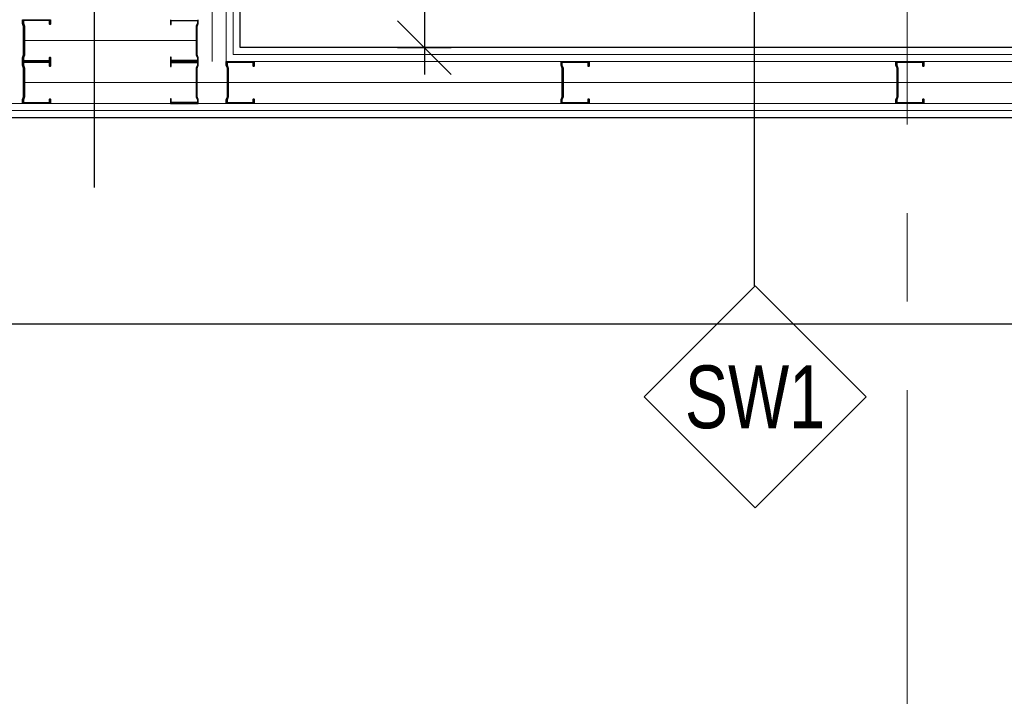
# Model space of a CAD drawing. Header units: centimetres. Extents: x 4120 to 19220, y -7417 to 180.
# Tile 22 of 223: x 9606 to 9782, y -4785 to -4664. Entities that reach past the tile are written whole.
import ezdxf
from ezdxf.enums import TextEntityAlignment as Align

# ---------------------------------------------------------------- set-up
doc = ezdxf.new("R2010")
doc.units = ezdxf.units.CM
doc.linetypes.add('Linia siatki', pattern=[22.225, 12.7, -3.175, 3.175, -3.175])
for name, color, linetype in [('0 @ 1', 7, 'Continuous'), ('A_Wymiary wewnętrzne', 8, 'Continuous'), ('A_Ściany', 2, 'Continuous'), ('Konstrukcja - scian dzialowych', 7, 'Continuous')]:
    doc.layers.add(name, color=color, linetype=linetype)
doc.layers.add('A_Osie', color=8, linetype='Continuous', lineweight=9)
doc.styles.add('marcin', font='arial.ttf', dxfattribs={"width": 0.8, "height": 16})
doc.styles.add('PB-100', font='simplex.shx', dxfattribs={"width": 0.7, "height": 15})
doc.styles.add('style1', font='ARIALN.TTF', dxfattribs={"width": 0.9})
doc.linetypes.add('BATTING', pattern='A,0.0001,-0.1,[134,ltypeshp.shx,S=0.1,R=0,X=-0.1,Y=0],-0.2,[134,ltypeshp.shx,S=0.1,R=180,X=0.1,Y=0],-0.1', length=0.4001)
doc.dimstyles.new('WYM A PROJEKT', dxfattribs={"dimscale": 2, "dimtxt": 16, "dimasz": 0.8, "dimexe": 6, "dimexo": 30, "dimgap": 2, "dimtad": 1, "dimdec": 0, "dimzin": 9, "dimdsep": 46, "dimtxsty": 'marcin', "dimblk": 'WW', "dimcen": 0, "dimdle": 6, "dimse1": 1, "dimse2": 1, "dimclrt": 7, "dimadec": 0, "dimazin": 0, "dimtfac": 1, "dimtdec": 0, "dimtix": 1, "dimtmove": 2, "dimatfit": 3, "dimldrblk": 'WW', "dimfxl": 1, "dimtolj": 1, "dimtzin": 0, "dimarcsym": 0})

# ---------------------------------------------------------------- blocks, each defined once
blk = doc.blocks.new('em4_el-ozn_50i100')
at = {"color": 3}
blk.add_lwpolyline([(0, -73.2), (26.53, -46.67), (0, -20.14), (-26.53, -46.67)], close=True, dxfattribs=at)
at = {"linetype": 'Continuous', "lineweight": 0, "style": 'PB-100', "width": 0.7}
blk.add_attdef('SYMBOL', text='', height=15, rotation=0, dxfattribs=at).set_placement((0, -46.67), align=Align.MIDDLE_CENTER)
blk = doc.blocks.new('WW')
at = {"color": 80, "ltscale": 2}
blk.add_line((3, 3), (-3, -3), dxfattribs=at)
at = {"ltscale": 2}
for p, q in [((0, -3), (0, 3)), ((-3, 0), (3, 0))]:
    blk.add_line(p, q, dxfattribs=at)
blk = doc.blocks.new('*D2103')
at = {"layer": 'A_Wymiary wewnętrzne', "color": 0, "lineweight": -2}
blk.add_line((9678.58, -4520.33), (9678.58, -4667.13), dxfattribs=at)
at = {"layer": 'Defpoints', "color": 0}
for p in [(9645.58, -4518.73), (9645.58, -4668.73), (9678.58, -4668.73)]:
    blk.add_point(p, dxfattribs=at)
at = {"layer": 'A_Wymiary wewnętrzne', "color": 0, "lineweight": -2, "xscale": 1.6, "yscale": 1.6, "zscale": 1.6}
for p, rotation in [((9678.58, -4518.73), 90), ((9678.58, -4668.73), 270)]:
    blk.add_blockref('WW', p, dxfattribs=dict(at, rotation=rotation))
at = {"layer": 'A_Wymiary wewnętrzne', "color": 7, "insert": (9666.41, -4593.73), "char_height": 16, "attachment_point": 5, "rotation": 90, "style": 'marcin'}
blk.add_mtext('\\A1;150', dxfattribs=at)
blk = doc.blocks.new('*D2147')
at = {"layer": 'A_Wymiary wewnętrzne', "color": 0, "lineweight": -2}
blk.add_line((8940.18, -4718.23), (9837.98, -4718.23), dxfattribs=at)
at = {"layer": 'Defpoints', "color": 0}
for p in [(8938.58, -4681.23), (9839.58, -4681.23), (9839.58, -4718.23)]:
    blk.add_point(p, dxfattribs=at)
at = {"layer": 'A_Wymiary wewnętrzne', "color": 0, "lineweight": -2, "xscale": 1.6, "yscale": 1.6, "zscale": 1.6, "rotation": 180}
blk.add_blockref('WW', (8938.58, -4718.23), dxfattribs=at)
at = {"layer": 'A_Wymiary wewnętrzne', "color": 0, "lineweight": -2, "xscale": 1.6, "yscale": 1.6, "zscale": 1.6}
blk.add_blockref('WW', (9839.58, -4718.23), dxfattribs=at)
at = {"layer": 'A_Wymiary wewnętrzne', "color": 7, "insert": (9389.08, -4706.06), "char_height": 16, "attachment_point": 5, "style": 'marcin'}
blk.add_mtext('\\A1;901', dxfattribs=at)

msp = doc.modelspace()

# ---------------------------------------------------------------- linework, layer by layer
at = {"color": 3}
for points in [[(9619.5, -4693.8), (9619.49, -4633.8)], [(9737.74, -4711.41), (9737.74, -4651.41)]]:
    msp.add_lwpolyline(points, dxfattribs=at)
at = {"layer": 'A_Osie', "linetype": 'Linia siatki', "ltscale": 5}
for p, q in [((9765.08, -3730), (9765.08, -5750.66)), ((8554.73, -4678.73), (10254.82, -4678.73))]:
    msp.add_line(p, q, dxfattribs=at)
at = {"layer": 'A_Ściany', "color": 251, "linetype": 'BATTING', "lineweight": 20, "ltscale": 6}
msp.add_lwpolyline([(9780.08, -4208.73), (9640.58, -4208.73), (9640.58, -4671.23)], dxfattribs=at)
at = {"layer": 'A_Ściany', "color": 251, "linetype": 'Continuous', "lineweight": 20}
for points in [[(8939.83, -4679.98), (9838.33, -4679.98), (9838.33, -4669.98), (9830.33, -4669.98), (9830.33, -4624.98), (9822.83, -4624.98), (9822.83, -4669.98), (9644.33, -4669.98), (9644.33, -4517.48), (9822.83, -4517.48), (9822.83, -4522.48), (9830.33, -4522.48), (9830.33, -4509.98), (9783.33, -4509.98), (9783.33, -4474.98), (9775.83, -4474.98), (9775.83, -4509.98), (9644.33, -4509.98), (9644.33, -4332.48)], [(8941.08, -4678.73), (9837.08, -4678.73), (9837.08, -4671.23), (9829.08, -4671.23), (9829.08, -4624.98), (9824.08, -4624.98), (9824.08, -4671.23), (9643.08, -4671.23), (9643.08, -4516.23), (9824.08, -4516.23), (9824.08, -4522.48), (9829.08, -4522.48), (9829.08, -4511.23), (9782.08, -4511.23), (9782.08, -4474.98), (9777.08, -4474.98), (9777.08, -4511.23), (9643.08, -4511.23), (9643.08, -4331.23)]]:
    msp.add_lwpolyline(points, dxfattribs=at)
at = {"layer": 'A_Ściany'}
msp.add_lwpolyline([(8938.58, -4681.23), (9839.58, -4681.23), (9839.58, -4668.73), (9831.58, -4668.73), (9831.58, -4623.73), (9821.58, -4623.73), (9821.58, -4668.73), (9645.58, -4668.73), (9645.58, -4518.73), (9821.58, -4518.73), (9821.58, -4523.73), (9831.58, -4523.73), (9831.58, -4508.73), (9784.58, -4508.73), (9784.58, -4473.73), (9774.58, -4473.73), (9774.58, -4508.73), (9645.58, -4508.73), (9645.58, -4333.73)], dxfattribs=at)
at = {"layer": 'A_Ściany', "color": 251, "linetype": 'BATTING', "lineweight": 20, "ltscale": 9}
for points in [[(9637.71, -4667.48), (9606.94, -4667.48)], [(9837.08, -4674.98), (9606.78, -4674.98)]]:
    msp.add_lwpolyline(points, dxfattribs=at)
at = {"layer": 'Konstrukcja - scian dzialowych'}
for points in [[(9606.78, -4664.93), (9606.58, -4664.4), (9606.58, -4663.73), (9611.58, -4663.73), (9611.58, -4664.48), (9611.58, -4664.55), (9611.53, -4664.6), (9611.46, -4664.6), (9611.41, -4664.55), (9611.41, -4664.48), (9611.41, -4663.9), (9606.74, -4663.9), (9606.74, -4664.37), (9606.94, -4664.9), (9606.94, -4670.06), (9606.74, -4670.59), (9606.74, -4671.06), (9611.41, -4671.06), (9611.41, -4670.48), (9611.45, -4670.42), (9611.53, -4670.42), (9611.58, -4670.48), (9611.58, -4671.23), (9606.58, -4671.23), (9606.58, -4670.56), (9606.78, -4670.03)], [(9606.78, -4672.43), (9606.58, -4671.9), (9606.58, -4671.23), (9611.58, -4671.23), (9611.58, -4671.98), (9611.58, -4672.05), (9611.53, -4672.1), (9611.46, -4672.1), (9611.41, -4672.05), (9611.41, -4671.98), (9611.41, -4671.4), (9606.74, -4671.4), (9606.74, -4671.87), (9606.94, -4672.4), (9606.94, -4677.56), (9606.74, -4678.09), (9606.74, -4678.56), (9611.41, -4678.56), (9611.41, -4677.98), (9611.45, -4677.92), (9611.53, -4677.92), (9611.58, -4677.98), (9611.58, -4678.73), (9606.58, -4678.73), (9606.58, -4678.06), (9606.78, -4677.53)], [(9637.88, -4672.43), (9638.08, -4671.9), (9638.08, -4671.23), (9633.08, -4671.23), (9633.08, -4671.98), (9633.07, -4672.05), (9633.12, -4672.1), (9633.19, -4672.1), (9633.24, -4672.05), (9633.24, -4671.98), (9633.24, -4671.4), (9637.91, -4671.4), (9637.91, -4671.87), (9637.71, -4672.4), (9637.71, -4677.56), (9637.91, -4678.09), (9637.91, -4678.56), (9633.24, -4678.56), (9633.24, -4677.98), (9633.2, -4677.92), (9633.12, -4677.92), (9633.08, -4677.98), (9633.08, -4678.73), (9638.08, -4678.73), (9638.08, -4678.06), (9637.88, -4677.53)], [(9643.28, -4672.43), (9643.08, -4671.9), (9643.08, -4671.23), (9648.08, -4671.23), (9648.08, -4671.98), (9648.08, -4672.05), (9648.03, -4672.1), (9647.96, -4672.1), (9647.91, -4672.05), (9647.91, -4671.98), (9647.91, -4671.4), (9643.24, -4671.4), (9643.24, -4671.87), (9643.44, -4672.4), (9643.44, -4677.56), (9643.24, -4678.09), (9643.24, -4678.56), (9647.91, -4678.56), (9647.91, -4677.98), (9647.95, -4677.92), (9648.03, -4677.92), (9648.08, -4677.98), (9648.08, -4678.73), (9643.08, -4678.73), (9643.08, -4678.06), (9643.28, -4677.53)], [(9703.28, -4672.43), (9703.08, -4671.9), (9703.08, -4671.23), (9708.08, -4671.23), (9708.08, -4671.98), (9708.08, -4672.05), (9708.03, -4672.1), (9707.96, -4672.1), (9707.91, -4672.05), (9707.91, -4671.98), (9707.91, -4671.4), (9703.24, -4671.4), (9703.24, -4671.87), (9703.44, -4672.4), (9703.44, -4677.56), (9703.24, -4678.09), (9703.24, -4678.56), (9707.91, -4678.56), (9707.91, -4677.98), (9707.95, -4677.92), (9708.03, -4677.92), (9708.08, -4677.98), (9708.08, -4678.73), (9703.08, -4678.73), (9703.08, -4678.06), (9703.28, -4677.53)], [(9763.28, -4672.43), (9763.08, -4671.9), (9763.08, -4671.23), (9768.08, -4671.23), (9768.08, -4671.98), (9768.08, -4672.05), (9768.03, -4672.1), (9767.96, -4672.1), (9767.91, -4672.05), (9767.91, -4671.98), (9767.91, -4671.4), (9763.24, -4671.4), (9763.24, -4671.87), (9763.44, -4672.4), (9763.44, -4677.56), (9763.24, -4678.09), (9763.24, -4678.56), (9767.91, -4678.56), (9767.91, -4677.98), (9767.95, -4677.92), (9768.03, -4677.92), (9768.08, -4677.98), (9768.08, -4678.73), (9763.08, -4678.73), (9763.08, -4678.06), (9763.28, -4677.53)]]:
    msp.add_lwpolyline(points, close=True, dxfattribs=at)
msp.add_lwpolyline([(9633.08, -4663.73), (9633.08, -4664.48), (9633.07, -4664.55), (9633.12, -4664.6), (9633.19, -4664.6), (9633.24, -4664.55), (9633.24, -4664.48), (9633.24, -4663.9), (9637.91, -4663.9), (9637.91, -4664.37), (9637.71, -4664.9), (9637.71, -4670.06), (9637.91, -4670.59), (9637.91, -4671.06), (9633.24, -4671.06), (9633.24, -4670.48), (9633.2, -4670.42), (9633.12, -4670.42), (9633.08, -4670.48), (9633.08, -4671.23), (9638.08, -4671.23), (9638.08, -4670.56), (9637.88, -4670.03), (9637.88, -4664.93), (9638.08, -4664.4), (9638.08, -4663.73)], dxfattribs=at)

# ---------------------------------------------------------------- block references
at = {"color": 6}
ref = msp.add_blockref('em4_el-ozn_50i100', (9737.83, -4696.31), dxfattribs=dict(at, xscale=-0.75, yscale=0.75, zscale=0.75, rotation=0.003234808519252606))
ref.add_attrib('SYMBOL', 'SW1', dxfattribs={"layer": '0 @ 1', "linetype": 'Continuous', "lineweight": 0, "height": 11.25, "rotation": 0.0032, "style": 'style1', "width": 0.9}).set_placement((9737.83, -4731.31), align=Align.MIDDLE)

# ---------------------------------------------------------------- dimensions: what is measured, and where the dimension line sits
at = {"layer": 'A_Wymiary wewnętrzne'}
dim = msp.add_linear_dim(base=(9678.58, -4668.73), p1=(9645.58, -4518.73), p2=(9645.58, -4668.73), angle=90, dimstyle='WYM A PROJEKT', override={"dimdsep": 44}, dxfattribs=at)
dim.commit()
dim.dimension.update_dxf_attribs({"geometry": '*D2103', "text_midpoint": (9666.41, -4593.73)})
dim = msp.add_linear_dim(base=(9839.58, -4718.23), p1=(8938.58, -4681.23), p2=(9839.58, -4681.23), dimstyle='WYM A PROJEKT', override={"dimdsep": 44}, dxfattribs=at)
dim.commit()
dim.dimension.update_dxf_attribs({"geometry": '*D2147', "text_midpoint": (9389.08, -4706.06)})

doc.saveas('drawing.dxf')
